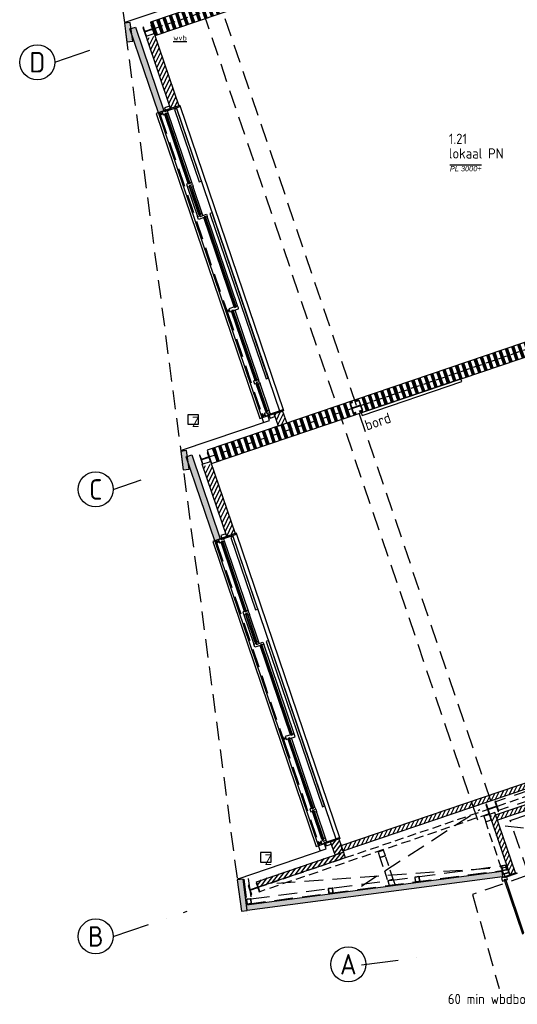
# Model space of a CAD drawing. Header units: millimetres. Extents: x -30977 to 210218, y -180497 to 109503.
# Tile 1 of 31: x 40835 to 49342, y -174518 to -157677. Entities that reach past the tile are written whole.
import ezdxf
from ezdxf.enums import TextEntityAlignment as Align
from ezdxf.xclip import XClip

# ---------------------------------------------------------------- set-up
doc = ezdxf.new("R2010")
doc.units = ezdxf.units.MM
doc.header["$LTSCALE"] = 100
doc.header["$XCLIPFRAME"] = 2
for name, pattern in [('082403 X-ref$0$DASHDOT2', [12.7, 6.35, -3.175, 0, -3.175]), ('082403 X-ref$0$DASHED', [0.75, 0.5, -0.25]), ('082403 X-ref$0$DASHED2', [9.525, 6.35, -3.175]), ('082403 X-ref$0$HIDDEN2', [4.7625, 3.175, -1.5875])]:
    doc.linetypes.add(name, pattern=pattern)
for name, color, linetype in [('082403 X-ref$0$Beveilig-Dik-Az', 1, '082403 X-ref$0$HIDDEN2'), ('082403 X-ref$0$bib', 253, 'Continuous'), ('082403 X-ref$0$BiKoz-Hout-Drs', 253, 'Continuous'), ('082403 X-ref$0$BiWand-Alg-Arc', 8, 'Continuous'), ('082403 X-ref$0$BiWand-Bakst-Drs', 253, 'Continuous'), ('082403 X-ref$0$BiWand-Syst-Drs', 253, 'Continuous'), ('082403 X-ref$0$BuKoz-Alum-Az', 253, 'Continuous'), ('082403 X-ref$0$BuKoz-Alum-Drs', 253, 'Continuous'), ('082403 X-ref$0$BuWand-Alg-Arc', 253, 'Continuous'), ('082403 X-ref$0$BuWand-Bakst-Drs', 253, 'Continuous'), ('082403 X-ref$0$BuWand-Staal-Drs', 253, 'Continuous'), ('082403 X-ref$0$Construct-Beton-Drs', 253, 'Continuous'), ('082403 X-ref$0$Construct-Staal-Drs', 253, 'Continuous'), ('082403 X-ref$0$DakAfw-Alg-Az', 253, 'Continuous'), ('082403 X-ref$0$DIM25', 8, 'Continuous'), ('082403 X-ref$0$Inricht-Alg-Az', 253, 'Continuous'), ('082403 X-ref$0$kozijn', 8, 'Continuous'), ('082403 X-ref$0$kozijn1', 8, 'Continuous'), ('082403 X-ref$0$MTXT18-100', 253, 'Continuous'), ('082403 X-ref$0$MTXT25-1', 253, 'Continuous'), ('082403 X-ref$0$MTXT35-1', 253, 'Continuous'), ('082403 X-ref$0$MTXT35-50', 253, 'Continuous'), ('082403 X-ref$0$Stramien-Alg-Az', 9, '082403 X-ref$0$DASHDOT2'), ('082403 X-ref$0$Stramien-Alg-Drs', 8, 'Continuous'), ('082403 X-ref$0$Stramien-Alg-Txt', 253, 'Continuous'), ('082403 X-ref$0$Trap-Beton-Az', 253, 'Continuous'), ('082403 X-ref$0$TXT18', 253, 'Continuous')]:
    doc.layers.add(name, color=color, linetype=linetype)
doc.styles.add('082403 X-ref$0$BOS', font='isocp.shx')
doc.styles.add('082403 X-ref$0$BOS3', font='isocp.shx')
doc.styles.add('082403 X-ref$0$Standard', font='isocp.shx')
pattern_1 = [(63.75, (0, 0), (-51.256277, 25.2768), [])]

# ---------------------------------------------------------------- blocks, each defined once
blk = doc.blocks.new('082403 X-ref$0$dtboord01')
at = {"layer": '082403 X-ref$0$Inricht-Alg-Az'}
blk.add_lwpolyline([(0, -50), (1800, -50), (1800, 0), (0, 0)], close=True, dxfattribs=at)
at = {"layer": '082403 X-ref$0$MTXT18-100', "style": '082403 X-ref$0$BOS3'}
blk.add_text('bord', height=180, dxfattribs=at).set_placement((-5, -322))
blk = doc.blocks.new('082403 X-ref$0$ruimtenummer met m2_1')
at = {"layer": '082403 X-ref$0$MTXT25-1', "style": '082403 X-ref$0$BOS'}
blk.add_attdef('OPPERVLAKTE', (0, 498), '', height=250, dxfattribs=at)
at = {"layer": '082403 X-ref$0$MTXT35-1', "style": '082403 X-ref$0$BOS'}
for tag, p in [('RUIMTENUMMER', (-8, 1448)), ('RUIMTENAAM', (-8, 948))]:
    blk.add_attdef(tag, p, '', height=350, dxfattribs=at)
blk = doc.blocks.new('*U92')
at = {"layer": '082403 X-ref$0$Construct-Staal-Drs'}
blk.add_lwpolyline([(-90, -85.5), (90, -85.5), (90, -76), (18, -76, -0.4142136), (3, -61), (3, 61, -0.4142136), (18, 76), (90, 76), (90, 85.5), (-90, 85.5), (-90, 76), (-18, 76, -0.4142136), (-3, 61), (-3, -61, -0.4142136), (-18, -76), (-90, -76)], format="xyb", close=True, dxfattribs=at)
blk = doc.blocks.new('*U93')
at = {"layer": '082403 X-ref$0$Construct-Staal-Drs'}
blk.add_lwpolyline([(-80, -76), (80, -76), (80, -67), (18, -67, -0.414214), (3, -52), (3, 52, -0.414214), (18, 67), (80, 67), (80, 76), (-80, 76), (-80, 67), (-18, 67, -0.414214), (-3, 52), (-3, -52, -0.414214), (-18, -67), (-80, -67)], format="xyb", close=True, dxfattribs=at)
blk = doc.blocks.new('*U94')
at = {"layer": '082403 X-ref$0$Construct-Staal-Drs'}
for points in [[(40, 33, 0.414214), (33, 40), (-33, 40, 0.414214), (-40, 33), (-40, -33, 0.414214), (-33, -40), (33, -40, 0.414214), (40, -33)], [(35, 33, 0.414214), (33, 35), (-33, 35, 0.414214), (-35, 33), (-35, -33, 0.414214), (-33, -35), (33, -35, 0.414214), (35, -33)]]:
    blk.add_lwpolyline(points, format="xyb", close=True, dxfattribs=at)
blk = doc.blocks.new('082403 X-ref')
at = {"layer": '082403 X-ref$0$BiWand-Alg-Arc'}
h = blk.add_hatch(dxfattribs=at)
h.set_pattern_fill('SWAND', color=8, style=0)
h.set_pattern_definition([(108.75, (-43315.9, 107278.58), (-106.52964, -36.16194), []), (108.75, (-43309.98, 107280.59), (-106.52964, -36.16194), []), (108.75, (-43304.07, 107282.6), (-106.52964, -36.16194), []), (108.75, (-43298.15, 107284.61), (-106.52964, -36.16194), []), (108.75, (-43292.23, 107286.62), (-106.52964, -36.16194), []), (108.75, (-43286.31, 107288.62), (-106.52964, -36.16194), []), (108.75, (-43280.39, 107290.63), (-106.52964, -36.16194), [])])
h.paths.add_polyline_path([(-6456, 115509), (-6534, 115736), (2205, 118702), (2282, 118475)])
edge = h.paths.add_edge_path()
edge.add_arc((1017, 118263), 5, 108.75, 198.75)
edge.add_line((1013, 118261), (1067, 118100))
edge.add_arc((1072, 118102), 5, 198.75, 288.75)
edge.add_line((1074, 118097), (1235, 118152))
edge.add_arc((1233, 118157), 5, 288.75, 378.75)
edge.add_line((1238, 118158), (1183, 118319))
edge.add_arc((1178, 118318), 5, 18.75, 108.75)
edge.add_line((1177, 118322), (1016, 118268))
h = blk.add_hatch(color=8, dxfattribs=at)
h.paths.add_polyline_path([(-6883, 115734), (-6982, 115720), (-6940, 115403), (-6841, 115416), (-6856, 115533), (-6888, 115627), (-6870, 115634)])
h.paths.add_polyline_path([(-6870, 115634), (-6888, 115627), (-6856, 115533)], flags=17)
h = blk.add_hatch(dxfattribs=at)
h.set_pattern_fill('SWAND', color=8, style=0)
h.set_pattern_definition([(108.75, (-6e-11, 6e-14), (-106.52964, -36.16194), []), (108.75, (5.92, 2.01), (-106.52964, -36.16194), []), (108.75, (11.84, 4.02), (-106.52964, -36.16194), []), (108.75, (17.75, 6.03), (-106.52964, -36.16194), []), (108.75, (23.67, 8.04), (-106.52964, -36.16194), []), (108.75, (29.59, 10.04), (-106.52964, -36.16194), []), (108.75, (35.51, 12.05), (-106.52964, -36.16194), [])])
edge = h.paths.add_edge_path()
edge.add_arc((-2967, 109253), 5, 18.75, 108.75)
edge.add_line((-2968, 109258), (-3111, 109210))
edge.add_arc((-3109, 109205), 5, 108.75, 198.75)
edge.add_line((-3114, 109204), (-3065, 109062))
edge.add_arc((-3061, 109063), 5, 198.75, 288.75)
edge.add_line((-3059, 109058), (-2917, 109107))
edge.add_arc((-2919, 109111), 5, 288.75, 378.75)
edge.add_line((-2914, 109113), (-2962, 109255))
h.paths.add_polyline_path([(-5544, 108426), (-5466, 108199), (3444, 111224), (3367, 111451)])
h = blk.add_hatch(color=8, dxfattribs=at)
h.paths.add_polyline_path([(-5919, 108410), (-6018, 108397), (-5976, 108080), (-5877, 108093), (-5892, 108209), (-5924, 108304), (-5905, 108310)])
h.paths.add_polyline_path([(-5905, 108310), (-5924, 108304), (-5892, 108209)], flags=17)
for points in [[(-531, 101218), (-518, 101119), (-4883, 100544), (-4896, 100644)], [(-4982, 100531), (-4883, 100544), (-4953, 101080), (-5053, 101067)]]:
    blk.add_hatch(color=8, dxfattribs=at).paths.add_polyline_path(points)
at = {"layer": '082403 X-ref$0$BuWand-Alg-Arc'}
for points in [[(-6401, 114188), (-6306, 114220), (-6793, 115654), (-6888, 115622)], [(-5437, 106869), (-5343, 106901), (-5830, 108336), (-5924, 108304)]]:
    blk.add_hatch(color=8, dxfattribs=at).paths.add_polyline_path(points)
h = blk.add_hatch(dxfattribs=at)
h.set_pattern_fill('ANSI31', color=8, scale=18, style=0)
h.set_pattern_definition([(63.75, (-963.523, 7318.69), (-51.256277, 25.2768), [])])
h.paths.add_polyline_path([(-6458, 115508), (-6600, 115460), (-6193, 114261), (-6051, 114309)])
h = blk.add_hatch(dxfattribs=at)
h.set_pattern_fill('ANSI31', color=8, scale=18, style=0)
h.set_pattern_definition(pattern_1)
h.paths.add_polyline_path([(-4208, 108880), (-4350, 108831), (-4421, 109040), (-4279, 109088)])
h = blk.add_hatch(dxfattribs=at)
h.set_pattern_fill('ANSI31', color=8, scale=18, style=0)
h.set_pattern_definition(pattern_1)
h.paths.add_polyline_path([(-5495, 108189), (-5637, 108141), (-5230, 106942), (-5088, 106991)])
h = blk.add_hatch(dxfattribs=at)
h.set_pattern_fill('ANSI31', color=8, scale=18, angle=18.75, style=0)
h.paths.add_polyline_path([(-3277, 101656), (-3245, 101561), (6457, 104854), (6425, 104949)])
h = blk.add_hatch(dxfattribs=at)
h.set_pattern_fill('ANSI31', color=8, scale=18, angle=18.75, style=0)
h.paths.add_polyline_path([(-635, 102183), (-603, 102088), (6584, 104528), (6552, 104622)])
h = blk.add_hatch(dxfattribs=at)
h.set_pattern_fill('ANSI31', color=8, scale=18, angle=18.75, style=0)
h.paths.add_polyline_path([(-639, 102192), (-733, 102160), (-571, 101683), (-522, 101848)])
h.paths.add_polyline_path([(-392, 101155), (-298, 101188), (-522, 101848), (-571, 101683)])
h = blk.add_hatch(dxfattribs=at)
h.set_pattern_fill('ANSI31', color=8, scale=18, style=0)
h.set_pattern_definition([(52.5, (0, 0), (-45.340143, 34.790716), [])])
h.paths.add_polyline_path([(-3315, 101769), (-3457, 101721), (-3380, 101494), (-3238, 101542)])
h = blk.add_hatch(dxfattribs=at)
h.set_pattern_fill('ANSI31', color=8, scale=18, style=0)
h.set_pattern_definition([(52.5, (-17861.44, 99461.706), (-45.34014, 34.79072), [])])
h.paths.add_polyline_path([(-3206, 101447), (-3238, 101542), (-4726, 101037), (-4694, 100942)])
at = {"layer": '082403 X-ref$0$Beveilig-Dik-Az', "color": 8}
for p, q in [((-69, 101152), (-1030, 100818)), ((-1030, 100818), (-576, 99208))]:
    blk.add_line(p, q, dxfattribs=at)
blk.add_lwpolyline([(-69, 101152), (-384, 102084), (7878, 104826), (8435, 99887)], dxfattribs=at)
at = {"layer": '082403 X-ref$0$BiKoz-Hout-Drs', "color": 8, "linetype": '082403 X-ref$0$HIDDEN2'}
for p, q in [((-2931, 100962), (-908, 102272)), ((-474, 101994), (7151, 101092)), ((-4377, 101014), (-709, 101272))]:
    blk.add_line(p, q, dxfattribs=at)
at = {"layer": '082403 X-ref$0$BiWand-Alg-Arc', "color": 8}
blk.add_line((-4875, 100483), (-4875, 100483), dxfattribs=at)
at = {"layer": '082403 X-ref$0$BiWand-Bakst-Drs', "color": 8}
for points in [[(-6051, 114309), (-6193, 114261), (-6613, 115498), (-6471, 115546)], [(-5088, 106991), (-5230, 106942), (-5650, 108179), (-5508, 108227)], [(-298, 101188), (-648, 102221), (-743, 102188), (-392, 101155)], [(-3238, 101542), (-3380, 101494), (-3457, 101721), (-3315, 101769)]]:
    blk.add_lwpolyline(points, close=True, dxfattribs=at)
at = {"layer": '082403 X-ref$0$BiWand-Syst-Drs', "color": 8}
for points in [[(-6456, 115509), (2282, 118475), (2282, 118475), (2205, 118702), (2205, 118702), (-6534, 115736)], [(-5493, 108190), (3397, 111208), (3397, 111208), (3319, 111435), (3319, 111435), (-5570, 108417)]]:
    blk.add_lwpolyline(points, close=True, dxfattribs=at)
at = {"layer": '082403 X-ref$0$BuKoz-Alum-Az', "color": 8}
for p, q in [((-6096, 114284), (-4326, 109072)), ((-5132, 106965), (-3363, 101753))]:
    blk.add_line(p, q, dxfattribs=at)
at = {"layer": '082403 X-ref$0$BuKoz-Alum-Drs', "color": 8}
for p, q in [((-5901, 112918), (-5731, 112416)), ((-4938, 105599), (-4767, 105097))]:
    blk.add_line(p, q, dxfattribs=at)
at = {"layer": '082403 X-ref$0$BuWand-Bakst-Drs', "color": 8}
for points in [[(-6841, 115416), (-6883, 115734), (-6982, 115720), (-6940, 115403)], [(-6306, 114220), (-6401, 114188), (-6888, 115622), (-6793, 115654)], [(-4208, 108880), (-4350, 108831), (-4421, 109040), (-4279, 109088)], [(-5877, 108093), (-5919, 108410), (-6018, 108397), (-5976, 108080)], [(-5343, 106901), (-5437, 106869), (-5924, 108304), (-5830, 108336)], [(6425, 104949), (6457, 104854), (-3245, 101561), (-3277, 101656)], [(6552, 104622), (6584, 104528), (-603, 102088), (-635, 102183)], [(-3238, 101542), (-3206, 101447), (-4694, 100942), (-4726, 101037)], [(-531, 101218), (-518, 101119), (-4883, 100544), (-4896, 100644)]]:
    blk.add_lwpolyline(points, close=True, dxfattribs=at)
at = {"layer": '082403 X-ref$0$BuWand-Staal-Drs', "color": 8}
for p, q in [((-6926, 115738), (-6924, 115728)), ((-5962, 108419), (-5960, 108404)), ((-4997, 101089), (-4995, 101074))]:
    blk.add_line(p, q, dxfattribs=at)
for points in [[(-6926, 115738), (-6967, 115733, -0.906347), (-6968, 115736), (-5615, 116196), (-5647, 116288)], [(-5962, 108419), (-6004, 108414, -0.906347), (-6005, 108418), (-4501, 108928), (-4532, 109021)], [(-4997, 101089), (-5038, 101084, -0.906347), (-5039, 101088), (-3534, 101599), (-3569, 101702)]]:
    blk.add_lwpolyline(points, format="xyb", dxfattribs=at)
blk.add_lwpolyline([(-4883, 100544), (-4953, 101080), (-5053, 101067), (-4982, 100531)], close=True, dxfattribs=at)
at = {"layer": '082403 X-ref$0$Construct-Beton-Drs', "color": 8, "linetype": '082403 X-ref$0$DASHED', "ltscale": 3}
for p, q in [((-6468, 115631), (-5502, 115959)), ((-2929, 109187), (3358, 111321)), ((-5531, 108304), (-3099, 109129)), ((-601, 102331), (6321, 104681)), ((-4694, 100942), (-772, 102274))]:
    blk.add_line(p, q, dxfattribs=at)
at = {"layer": '082403 X-ref$0$DakAfw-Alg-Az', "color": 8, "linetype": '082403 X-ref$0$HIDDEN2'}
for p, q in [((-942, 102090), (-7513, 121448)), ((-7211, 117464), (-5038, 100953)), ((-716, 102419), (-5370, 116131)), ((6295, 104757), (-636, 102404)), ((6346, 104605), (-584, 102253))]:
    blk.add_line(p, q, dxfattribs=at)
at = {"layer": '082403 X-ref$0$DakAfw-Alg-Az', "color": 8}
for p, q in [((-6399, 114181), (-4604, 108893)), ((-5435, 106862), (-3640, 101575))]:
    blk.add_line(p, q, dxfattribs=at)
at = {"layer": '082403 X-ref$0$DIM25', "color": 8, "linetype": '082403 X-ref$0$DASHED2', "ltscale": 0.01}
for p, q in [((-6370, 114164), (-6318, 114182)), ((-5227, 110797), (-5175, 110815)), ((-4620, 109009), (-4568, 109027)), ((-5407, 106845), (-5355, 106863)), ((-4264, 103479), (-4212, 103496)), ((-3657, 101690), (-3605, 101708))]:
    blk.add_line(p, q, dxfattribs=at)
at = {"layer": '082403 X-ref$0$kozijn', "color": 8, "linetype": '082403 X-ref$0$HIDDEN2'}
for p, q in [((-6364, 114138), (-5238, 110822)), ((-5221, 110771), (-4631, 109034)), ((-5400, 106819), (-4275, 103503)), ((-4257, 103452), (-3668, 101715))]:
    blk.add_line(p, q, dxfattribs=at)
at = {"layer": '082403 X-ref$0$kozijn', "color": 8}
for points in [[(-6306, 114220), (-6437, 114175), (-4666, 108960), (-4536, 109004)], [(-6034, 114315), (-6034, 114315), (-4262, 109094), (-4262, 109094)], [(-5119, 110805), (-5122, 110815), (-5145, 110807), (-5142, 110797)], [(-5142, 110797), (-5145, 110807), (-5122, 110815), (-5119, 110805)], [(-5071, 106996), (-5071, 106996), (-3298, 101775), (-3298, 101775)], [(-5343, 106901), (-5473, 106857), (-3703, 101641), (-3572, 101685)], [(-4155, 103487), (-4158, 103496), (-4182, 103488), (-4179, 103478)], [(-4179, 103478), (-4182, 103488), (-4158, 103496), (-4155, 103487)]]:
    blk.add_lwpolyline(points, dxfattribs=at)
for points in [[(-6125, 114245), (-5704, 113006), (-5666, 113019), (-6087, 114258)], [(-5521, 112466), (-4561, 109639), (-4523, 109652), (-5483, 112478)], [(-5222, 110807), (-5218, 110792), (-5184, 110804), (-5188, 110818)], [(-5029, 110836), (-5033, 110850), (-5046, 110887), (-5074, 110877), (-5071, 110868), (-5095, 110860), (-5098, 110869), (-5195, 110836), (-5177, 110785), (-5142, 110797), (-5145, 110807), (-5122, 110815), (-5119, 110805)], [(-4508, 109009), (-4493, 108967), (-4408, 108996), (-4423, 109038)], [(-5161, 106926), (-4740, 105687), (-4703, 105700), (-5123, 106939)], [(-4557, 105147), (-3598, 102320), (-3560, 102333), (-4519, 105160)], [(-4259, 103488), (-4254, 103474), (-4220, 103485), (-4225, 103499)], [(-4065, 103517), (-4070, 103531), (-4082, 103568), (-4111, 103559), (-4108, 103549), (-4131, 103541), (-4134, 103551), (-4231, 103518), (-4214, 103467), (-4179, 103478), (-4182, 103488), (-4158, 103496), (-4155, 103487)], [(-3544, 101691), (-3530, 101648), (-3445, 101677), (-3459, 101719)], [(-490, 101103), (-496, 101120), (-280, 101193), (-275, 101176)], [(-494, 101169), (-479, 101126), (-394, 101155), (-408, 101197)], [(-487, 101068), (-175, 100148), (-151, 100156), (-463, 101076)]]:
    blk.add_lwpolyline(points, close=True, dxfattribs=at)
at = {"layer": '082403 X-ref$0$kozijn1', "color": 8}
for p, q in [((-5890, 112979), (-6292, 114162)), ((-5831, 112999), (-6233, 114182)), ((-5710, 112449), (-5865, 112904)), ((-5652, 112469), (-5806, 112924)), ((-5105, 110867), (-5623, 112395)), ((-5046, 110887), (-5565, 112415)), ((-4747, 109611), (-5149, 110795)), ((-4688, 109631), (-5090, 110815)), ((-4567, 109082), (-4722, 109537)), ((-4509, 109102), (-4663, 109557)), ((-4927, 105660), (-5328, 106844)), ((-4868, 105680), (-5270, 106864)), ((-4688, 105150), (-4843, 105606)), ((-4747, 105130), (-4901, 105585)), ((-4082, 103568), (-4601, 105097)), ((-4141, 103548), (-4660, 105077)), ((-3783, 102293), (-4185, 103476)), ((-3725, 102312), (-4127, 103496)), ((-3545, 101783), (-3700, 102238)), ((-3604, 101763), (-3758, 102218))]:
    blk.add_line(p, q, dxfattribs=at)
for points in [[(-6391, 114186), (-6373, 114135), (-6354, 114141), (-6372, 114192)], [(-6365, 114174), (-6361, 114159), (-6327, 114171), (-6331, 114185)], [(-6247, 114224), (-6247, 114224), (-6294, 114208), (-6297, 114218), (-6338, 114204), (-6320, 114153), (-6285, 114164), (-6288, 114174), (-6265, 114182), (-6262, 114173), (-6233, 114182)], [(-6297, 114226), (-6291, 114209), (-6029, 114298), (-6034, 114315)], [(-6295, 114275), (-6281, 114232), (-6196, 114261), (-6210, 114304)], [(-6288, 114174), (-5880, 112971), (-5857, 112979), (-6265, 114182)], [(-5819, 112962), (-5831, 112998), (-5860, 112989), (-5857, 112979), (-5880, 112971), (-5883, 112981), (-5918, 112969), (-5901, 112918), (-5863, 112931), (-5868, 112945)], [(-5819, 112961), (-5806, 112924), (-5835, 112915), (-5838, 112924), (-5861, 112916), (-5858, 112906), (-5865, 112904), (-5872, 112924), (-5858, 112929), (-5863, 112946)], [(-5861, 112916), (-5700, 112442), (-5677, 112450), (-5838, 112924)], [(-5577, 112452), (-5565, 112415), (-5593, 112406), (-5596, 112415), (-5620, 112407), (-5617, 112398), (-5713, 112365), (-5731, 112416), (-5693, 112429), (-5688, 112415)], [(-5639, 112432), (-5652, 112469), (-5680, 112459), (-5677, 112450), (-5700, 112442), (-5704, 112451), (-5710, 112449), (-5703, 112429), (-5689, 112434), (-5684, 112417)], [(-5620, 112407), (-5095, 110860), (-5071, 110868), (-5596, 112415)], [(-5248, 110818), (-5230, 110767), (-5211, 110774), (-5229, 110825)], [(-5145, 110807), (-4737, 109604), (-4713, 109612), (-5122, 110815)], [(-4676, 109594), (-4688, 109631), (-4717, 109622), (-4713, 109612), (-4737, 109604), (-4740, 109614), (-4775, 109602), (-4758, 109550), (-4720, 109563), (-4725, 109578)], [(-4676, 109594), (-4663, 109557), (-4692, 109547), (-4695, 109557), (-4718, 109549), (-4715, 109539), (-4722, 109537), (-4729, 109557), (-4715, 109562), (-4720, 109579)], [(-4718, 109549), (-4557, 109075), (-4534, 109083), (-4695, 109557)], [(-4641, 109031), (-4623, 108979), (-4604, 108986), (-4622, 109037)], [(-4611, 109004), (-4616, 109019), (-4581, 109030), (-4577, 109016)], [(-4496, 109064), (-4486, 109037), (-4515, 109027), (-4515, 109027), (-4533, 109021), (-4530, 109011), (-4570, 108997), (-4588, 109049), (-4550, 109061), (-4545, 109047)], [(-4496, 109065), (-4508, 109101), (-4537, 109092), (-4534, 109083), (-4557, 109075), (-4561, 109084), (-4567, 109082), (-4560, 109061), (-4546, 109066), (-4541, 109050)], [(-4525, 109005), (-4530, 109022), (-4268, 109111), (-4262, 109094)], [(-5334, 106907), (-5328, 106890), (-5065, 106979), (-5071, 106996)], [(-5332, 106956), (-5317, 106914), (-5232, 106943), (-5247, 106985)], [(-5427, 106867), (-5410, 106816), (-5391, 106822), (-5408, 106873)], [(-5402, 106855), (-5397, 106841), (-5363, 106852), (-5368, 106867)], [(-5284, 106905), (-5284, 106905), (-5330, 106889), (-5333, 106899), (-5374, 106885), (-5357, 106834), (-5322, 106846), (-5325, 106855), (-5301, 106863), (-5298, 106854), (-5270, 106864)], [(-5325, 106855), (-4917, 105653), (-4893, 105661), (-5301, 106863)], [(-4855, 105643), (-4868, 105680), (-4896, 105670), (-4893, 105661), (-4917, 105653), (-4920, 105662), (-4955, 105650), (-4938, 105599), (-4900, 105612), (-4905, 105626)], [(-4855, 105642), (-4843, 105606), (-4871, 105596), (-4874, 105605), (-4898, 105597), (-4895, 105588), (-4901, 105585), (-4908, 105606), (-4894, 105610), (-4900, 105627)], [(-4898, 105597), (-4737, 105123), (-4713, 105131), (-4874, 105605)], [(-4614, 105133), (-4601, 105097), (-4630, 105087), (-4633, 105096), (-4656, 105088), (-4653, 105079), (-4750, 105046), (-4767, 105097), (-4729, 105110), (-4725, 105096)], [(-4676, 105113), (-4688, 105150), (-4716, 105140), (-4713, 105131), (-4737, 105123), (-4740, 105133), (-4747, 105130), (-4740, 105110), (-4726, 105115), (-4720, 105098)], [(-4656, 105088), (-4131, 103541), (-4108, 103549), (-4633, 105096)], [(-4284, 103500), (-4267, 103449), (-4248, 103455), (-4265, 103506)], [(-4182, 103488), (-3774, 102285), (-3750, 102293), (-4158, 103496)], [(-3712, 102276), (-3725, 102312), (-3753, 102303), (-3750, 102293), (-3774, 102285), (-3777, 102295), (-3812, 102283), (-3795, 102232), (-3757, 102245), (-3762, 102259)], [(-3712, 102275), (-3700, 102238), (-3728, 102229), (-3731, 102238), (-3755, 102230), (-3752, 102220), (-3758, 102218), (-3765, 102238), (-3751, 102243), (-3757, 102260)], [(-3755, 102230), (-3594, 101756), (-3570, 101764), (-3731, 102238)], [(-3532, 101745), (-3523, 101718), (-3551, 101708), (-3551, 101708), (-3569, 101702), (-3566, 101693), (-3607, 101679), (-3624, 101730), (-3586, 101743), (-3582, 101729)], [(-3532, 101746), (-3545, 101783), (-3573, 101773), (-3570, 101764), (-3594, 101756), (-3597, 101765), (-3604, 101763), (-3597, 101743), (-3583, 101748), (-3577, 101731)], [(-3561, 101686), (-3567, 101703), (-3304, 101792), (-3298, 101775)], [(-3677, 101712), (-3660, 101661), (-3641, 101667), (-3658, 101718)], [(-3647, 101686), (-3652, 101700), (-3618, 101711), (-3613, 101697)], [(-446, 101118), (-446, 101118), (-492, 101102), (-496, 101112), (-536, 101098), (-519, 101047), (-484, 101059), (-487, 101068), (-463, 101076), (-460, 101067), (-432, 101077)]]:
    blk.add_lwpolyline(points, close=True, dxfattribs=at)
at = {"layer": '082403 X-ref$0$MTXT35-50', "color": 8}
for points in [[(-5896, 108862), (-5714, 108862), (-5714, 109025), (-5896, 109025)], [(-4653, 101372), (-4471, 101372), (-4471, 101534), (-4653, 101534)]]:
    blk.add_lwpolyline(points, close=True, dxfattribs=at)
at = {"layer": '082403 X-ref$0$Stramien-Alg-Az'}
for p, q in [((-8172, 115053), (-7489, 115285)), ((-7172, 107747), (-6698, 107908)), ((-7172, 100101), (-5907, 100531)), ((-2931, 99614), (-1942, 99744))]:
    blk.add_line(p, q, dxfattribs=at)
at = {"layer": '082403 X-ref$0$Stramien-Alg-Drs'}
for centre in [(-8472, 115053), (-7472, 107747), (-7472, 100101), (-3154, 99624)]:
    blk.add_circle(centre, 300, dxfattribs=at)
at = {"layer": '082403 X-ref$0$Trap-Beton-Az', "color": 8, "linetype": '082403 X-ref$0$HIDDEN2', "ltscale": 0.5}
for p, q in [((-746, 102198), (-4668, 100866)), ((-535, 101260), (-805, 102062))]:
    blk.add_line(p, q, dxfattribs=at)
for points in [[(-805, 102062), (-711, 102094), (-743, 102188), (-838, 102156)], [(-2614, 101448), (-2519, 101480), (-2552, 101574), (-2646, 101542)], [(-2480, 101051), (-2385, 101083), (-2519, 101480), (-2614, 101448)], [(-503, 101165), (-408, 101197), (-441, 101292), (-535, 101260)], [(-2454, 100975), (-2353, 100989), (-2385, 101083), (-2480, 101051)]]:
    blk.add_lwpolyline(points, close=True, dxfattribs=at)
at = {"layer": '082403 X-ref$0$Trap-Beton-Az', "color": 8, "linetype": '082403 X-ref$0$HIDDEN2'}
for points in [[(-4943, 101081), (-4887, 100655), (-532, 101228)], [(-4864, 101092), (-4818, 100745), (-543, 101308)]]:
    blk.add_lwpolyline(points, dxfattribs=at)
at = {"layer": '082403 X-ref$0$bib', "color": 8}
for name, p, rotation in [('*U93', (-6567, 115598), 108.7500000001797), ('082403 X-ref$0$dtboord01', (-2934, 109059), 18.74999999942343), ('*U92', (-3018, 109157), 108.7500000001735), ('*U93', (-5603, 108279), 108.7500000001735), ('*U92', (-691, 102301), 108.7500000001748), ('*U94', (-489, 101274), 7.500000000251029), ('*U94', (-1975, 101079), 7.500000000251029), ('*U93', (-4766, 100918), 108.7500000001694), ('*U94', (-3455, 100884), 7.500000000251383), ('*U94', (-4853, 100700), 7.500000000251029)]:
    blk.add_blockref(name, p, dxfattribs=dict(at, rotation=rotation))
ref = blk.add_blockref('082403 X-ref$0$ruimtenummer met m2_1', (-1431, 112932), dxfattribs=dict(at, xscale=0.5, yscale=0.5, zscale=0.5))
ref.add_attrib('RUIMTENUMMER', '1.21', (-1435, 113656), dxfattribs={"layer": '082403 X-ref$0$MTXT35-1', "height": 175, "style": '082403 X-ref$0$BOS'})
ref.add_attrib('RUIMTENAAM', 'lokaal PN', (-1435, 113406), dxfattribs={"layer": '082403 X-ref$0$MTXT35-1', "height": 175, "style": '082403 X-ref$0$BOS'})
at = {"layer": '082403 X-ref$0$MTXT35-50', "color": 8, "insert": (-1452, 99118), "char_height": 175, "width": 1834.98, "attachment_point": 1, "style": '082403 X-ref$0$BOS3'}
blk.add_mtext('60 min wbdbo', dxfattribs=at)
at = {"layer": '082403 X-ref$0$Stramien-Alg-Txt', "style": '082403 X-ref$0$Standard'}
for s, p in [('D', (-8472, 115053)), ('C', (-7472, 107747)), ('B', (-7472, 100101)), ('A', (-3154, 99624))]:
    blk.add_text(s, height=350, dxfattribs=at).set_placement(p, align=Align.MIDDLE)
at = {"layer": '082403 X-ref$0$TXT18', "color": 8, "attachment_point": 1, "style": '082403 X-ref$0$BOS3'}
for s, insert, char_height, width in [('{\\Lwvb}', (-6147, 115516), 90, 612.16), ('{\\fArial|b0|i1|c0|p34;\\OPL 3000+}', (-1417, 113279), 90, 612.16), ('{\\C2;Z}', (-5828, 108992), 180, 2970.05), ('{\\C2;Z}', (-4584, 101505), 180, 2970.05)]:
    blk.add_mtext(s, dxfattribs=dict(at, insert=insert, char_height=char_height, width=width))

msp = doc.modelspace()

# ---------------------------------------------------------------- block references
ref = msp.add_blockref('082403 X-ref', (49607, -273458))
XClip(ref).set_block_clipping_path([(-29388.3395662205, 92961.1290501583), (160611.6604337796, 182961.1290501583)])

doc.saveas('drawing.dxf')
